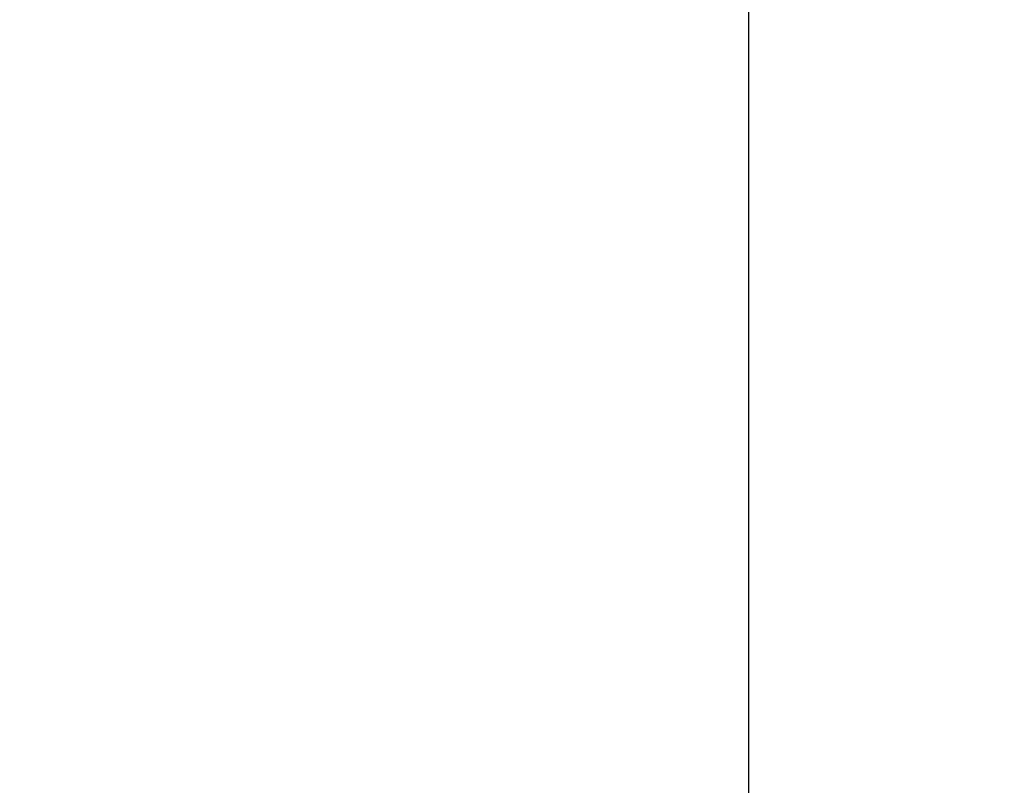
# Model space of a CAD drawing. Header units: metres. Extents: x 63115 to 703450, y -261936 to -53969.
# Tile 60 of 197: x 158178.33 to 158183.02, y -134567.9 to -134564.25. Entities that reach past the tile are written whole.
import ezdxf

# ---------------------------------------------------------------- set-up
doc = ezdxf.new("R2010")
doc.units = ezdxf.units.M
doc.linetypes.add('DASHDOT2', pattern=[12.7, 6.35, -3.175, 0, -3.175])
doc.layers.add('_01-STRAMIENEN', color=253, linetype='DASHDOT2')
doc.layers.add('_03-PROJECTION', color=1, linetype='Continuous')
doc.layers.add('_01Hulplijnen', color=6, linetype='Continuous', plot=False)

# ---------------------------------------------------------------- blocks, each defined once
blk = doc.blocks.new('*U244')
at = {"layer": '_01-STRAMIENEN'}
blk.add_lwpolyline([(-2750, 5487.358), (-2750, -4768.642)], dxfattribs=at)
at = {"layer": '_01Hulplijnen'}
blk.add_lwpolyline([(-2750, 5487.358), (-2750, -4768.642)], dxfattribs=at)
blk = doc.blocks.new('*U198')
at = {"layer": '_01Hulplijnen'}
blk.add_lwpolyline([(-2750, -766.0302), (-2750, -4752.8389)], dxfattribs=at)

msp = doc.modelspace()

# ---------------------------------------------------------------- linework, layer by layer
at = {"layer": '_03-PROJECTION'}
for start_param, end_param in [(5.35272, 10.194284), (0.531155, 2.601165)]:
    msp.add_ellipse((160931.8001, -130410.6056), major_axis=(-6500, 0), ratio=0.638462, start_param=start_param, end_param=end_param, dxfattribs=at)

# ---------------------------------------------------------------- block references
for name in ['*U244', '*U198']:
    msp.add_blockref(name, (160931.8001, -130410.6056), dxfattribs=at)

doc.saveas('drawing.dxf')
